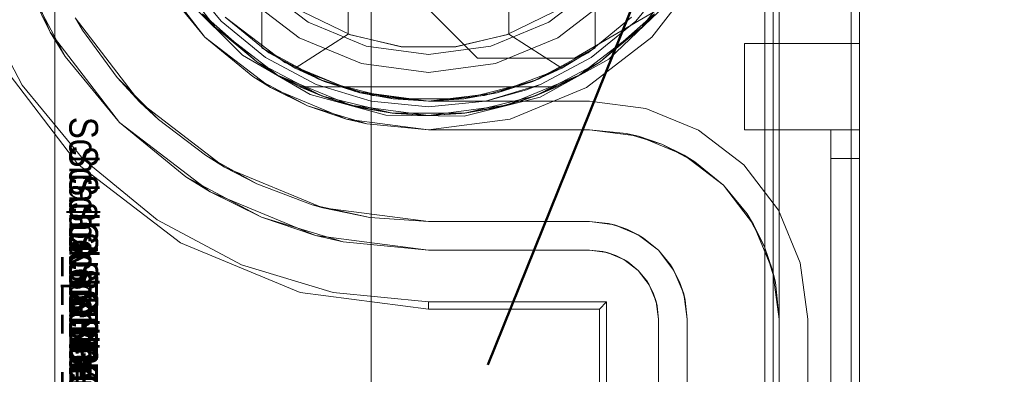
# Model space of a CAD drawing. Extents: x -620 to 300, y 62 to 1112.
# Tile 39 of 226: x -431.761 to -431.418, y 223.276 to 223.4. Entities that reach past the tile are written whole.
import ezdxf

# ---------------------------------------------------------------- set-up
doc = ezdxf.new("R2010")
doc.units = 0
doc.layers.get('0').update_dxf_attribs({"lineweight": 13})
doc.layers.add('60- 61 allgemeine Ausstattung- 4 Terrassen', color=9, linetype='Continuous', lineweight=9, true_color=0x808080)
doc.layers.add('AM_6', color=2, linetype='Continuous', lineweight=35, true_color=0xffff00)
doc.layers.add('ConnectionPoints', color=7, linetype='Continuous', lineweight=50)
doc.styles.get("Standard").update_dxf_attribs({"font": 'ARIALN.TTF'})

# ---------------------------------------------------------------- blocks, each defined once
blk = doc.blocks.new('Referenz-A06CPVSGL0')
at = {"layer": '60- 61 allgemeine Ausstattung- 4 Terrassen', "color": 0}
blk.add_line((-431.63881, 211.65342), (-431.63881, 372.51342), dxfattribs=at)
blk = doc.blocks.new('Blockreferenz-A06CPVY0L0')
at = {"color": 251, "linetype": 'ByBlock', "lineweight": -2, "ltscale": 0.13, "true_color": 0x636363}
for p, q in [((-431.50175, 223.4715), (-431.50175, 220.1715)), ((-431.46887, 220.1715), (-431.46887, 223.4715)), ((-431.47175, 223.45117), (-431.47175, 220.1935)), ((-431.7505, 223.3955), (-431.76569, 223.43216)), ((-431.71413, 223.4165), (-431.69665, 223.39371)), ((-431.54108, 223.39371), (-431.5236, 223.4165)), ((-431.74525, 223.38705), (-431.7593, 223.41333)), ((-431.7593, 223.41333), (-431.7505, 223.3955)), ((-431.60175, 223.3865), (-431.62855, 223.4133)), ((-431.60175, 223.3865), (-431.62855, 223.4133)), ((-431.77593, 223.40644), (-431.76022, 223.37705)), ((-431.70284, 223.40681), (-431.68356, 223.38752)), ((-431.5364, 223.4049), (-431.56807, 223.3865)), ((-431.5364, 223.4049), (-431.56807, 223.3865)), ((-431.55612, 223.38606), (-431.5364, 223.4049)), ((-431.66887, 223.38489), (-431.68958, 223.40078)), ((-431.68958, 223.40078), (-431.66887, 223.38489)), ((-431.7505, 223.3955), (-431.74525, 223.38705)), ((-431.72635, 223.36402), (-431.7505, 223.3955)), ((-431.69665, 223.39371), (-431.67387, 223.37623)), ((-431.56387, 223.37623), (-431.54108, 223.39371)), ((-431.76828, 223.38523), (-431.74086, 223.3495)), ((-431.74525, 223.38705), (-431.72635, 223.36402)), ((-431.68356, 223.38752), (-431.65999, 223.3738)), ((-431.64475, 223.3749), (-431.66887, 223.38489)), ((-431.66887, 223.38489), (-431.64475, 223.3749)), ((-431.56807, 223.3865), (-431.60175, 223.3865)), ((-431.60175, 223.3865), (-431.60175, 223.3865)), ((-431.56807, 223.3865), (-431.60175, 223.3865)), ((-431.57999, 223.37288), (-431.55612, 223.38606)), ((-431.56807, 223.3865), (-431.56807, 223.3865)), ((-431.76022, 223.37705), (-431.73907, 223.35129)), ((-431.67387, 223.37623), (-431.64734, 223.36524)), ((-431.61887, 223.3715), (-431.64475, 223.3749)), ((-431.64475, 223.3749), (-431.61887, 223.3715)), ((-431.5904, 223.36524), (-431.56387, 223.37623)), ((-431.65999, 223.3738), (-431.63371, 223.36654)), ((-431.56287, 223.3715), (-431.61887, 223.3715)), ((-431.61887, 223.3715), (-431.56287, 223.3715)), ((-431.61887, 223.3715), (-431.61887, 223.3715)), ((-431.60644, 223.36623), (-431.57999, 223.37288)), ((-431.5432, 223.36891), (-431.56287, 223.3715)), ((-431.56287, 223.3715), (-431.5432, 223.36891)), ((-431.56287, 223.3715), (-431.56287, 223.3715)), ((-431.52487, 223.36131), (-431.5432, 223.36891)), ((-431.5432, 223.36891), (-431.52487, 223.36131)), ((-431.64734, 223.36524), (-431.61887, 223.3615)), ((-431.63371, 223.36654), (-431.60644, 223.36623)), ((-431.61887, 223.3615), (-431.5904, 223.36524)), ((-431.72635, 223.36402), (-431.70331, 223.34511)), ((-431.69487, 223.33986), (-431.72635, 223.36402)), ((-431.50913, 223.34924), (-431.52487, 223.36131)), ((-431.52487, 223.36131), (-431.50913, 223.34924)), ((-431.73907, 223.35129), (-431.71331, 223.33015)), ((-431.74086, 223.3495), (-431.70513, 223.32208)), ((-431.49705, 223.3335), (-431.50913, 223.34924)), ((-431.50913, 223.34924), (-431.49705, 223.3335)), ((-431.67703, 223.33107), (-431.70331, 223.34511)), ((-431.70331, 223.34511), (-431.69487, 223.33986)), ((-431.69487, 223.33986), (-431.67703, 223.33107)), ((-431.65821, 223.32467), (-431.69487, 223.33986)), ((-431.48946, 223.31517), (-431.49705, 223.3335)), ((-431.49705, 223.3335), (-431.48946, 223.31517)), ((-431.71331, 223.33015), (-431.68392, 223.31444)), ((-431.64852, 223.32242), (-431.67703, 223.33107)), ((-431.67703, 223.33107), (-431.65821, 223.32467)), ((-431.65821, 223.32467), (-431.64852, 223.32242)), ((-431.61887, 223.3195), (-431.65821, 223.32467)), ((-431.70513, 223.32208), (-431.66352, 223.30484)), ((-431.64852, 223.32242), (-431.61887, 223.3195)), ((-431.61887, 223.3195), (-431.56287, 223.3195)), ((-431.56287, 223.3195), (-431.61887, 223.3195)), ((-431.61887, 223.3195), (-431.61887, 223.3195)), ((-431.56287, 223.3195), (-431.55665, 223.31868)), ((-431.55818, 223.31903), (-431.56287, 223.3195)), ((-431.56287, 223.3195), (-431.55818, 223.31903)), ((-431.56287, 223.3195), (-431.56287, 223.3195)), ((-431.55665, 223.31868), (-431.55818, 223.31903)), ((-431.55818, 223.31903), (-431.55368, 223.31767)), ((-431.55368, 223.31767), (-431.55665, 223.31868)), ((-431.55665, 223.31868), (-431.55087, 223.31628)), ((-431.55087, 223.31628), (-431.55368, 223.31767)), ((-431.55368, 223.31767), (-431.54953, 223.31545)), ((-431.68392, 223.31444), (-431.65203, 223.30476)), ((-431.54953, 223.31545), (-431.55087, 223.31628)), ((-431.55087, 223.31628), (-431.5459, 223.31247)), ((-431.5459, 223.31247), (-431.54953, 223.31545)), ((-431.54953, 223.31545), (-431.5459, 223.31247)), ((-431.48687, 223.2955), (-431.48946, 223.31517)), ((-431.48946, 223.31517), (-431.48687, 223.2955)), ((-431.5459, 223.31247), (-431.54208, 223.3075)), ((-431.54291, 223.30883), (-431.5459, 223.31247)), ((-431.5459, 223.31247), (-431.54291, 223.30883)), ((-431.54208, 223.3075), (-431.54291, 223.30883)), ((-431.54291, 223.30883), (-431.54069, 223.30468)), ((-431.54208, 223.3075), (-431.53968, 223.30171)), ((-431.54069, 223.30468), (-431.54208, 223.3075)), ((-431.66352, 223.30484), (-431.61887, 223.29896)), ((-431.65203, 223.30476), (-431.61887, 223.3015)), ((-431.53968, 223.30171), (-431.54069, 223.30468)), ((-431.54069, 223.30468), (-431.53933, 223.30018)), ((-431.61887, 223.3015), (-431.55687, 223.3015)), ((-431.61887, 223.29896), (-431.61887, 223.3015)), ((-431.5594, 223.29896), (-431.55687, 223.3015)), ((-431.55687, 223.3015), (-431.55687, 220.3415)), ((-431.53933, 223.30018), (-431.53968, 223.30171)), ((-431.53968, 223.30171), (-431.53887, 223.2955)), ((-431.53887, 223.2955), (-431.53933, 223.30018)), ((-431.53933, 223.30018), (-431.53887, 223.2955)), ((-431.61887, 223.29896), (-431.5594, 223.29896)), ((-431.5594, 223.29896), (-431.5594, 220.34403)), ((-431.53887, 223.2955), (-431.53887, 220.3475)), ((-431.53887, 220.3475), (-431.53887, 223.2955)), ((-431.53887, 223.2955), (-431.53887, 223.2955)), ((-431.48687, 220.3475), (-431.48687, 223.2955)), ((-431.48687, 223.2955), (-431.48687, 220.3475)), ((-431.48687, 223.2955), (-431.48687, 223.2955))]:
    blk.add_line(p, q, dxfattribs=at)
blk = doc.blocks.new('Blockreferenz-A06CPVY2L0')
at = {"color": 0, "linetype": 'ByBlock', "lineweight": -2, "ltscale": 0.13}
for p, q in [((-431.67687, 223.39003), (-431.67687, 223.55296)), ((-431.56087, 223.55296), (-431.56087, 223.39003)), ((-431.64687, 223.54814), (-431.64687, 223.39485)), ((-431.59087, 223.39485), (-431.59087, 223.54814)), ((-431.69311, 223.39725), (-431.7098, 223.419)), ((-431.7098, 223.419), (-431.69311, 223.39725)), ((-431.52793, 223.419), (-431.54462, 223.39725)), ((-431.54462, 223.39725), (-431.52793, 223.419)), ((-431.67687, 223.4141), (-431.67687, 223.39003)), ((-431.56087, 223.39003), (-431.56087, 223.4141)), ((-431.64599, 223.39454), (-431.66254, 223.40257)), ((-431.5752, 223.40257), (-431.59174, 223.39454)), ((-431.67856, 223.38512), (-431.69752, 223.40193)), ((-431.69752, 223.40193), (-431.69311, 223.39725)), ((-431.69752, 223.40193), (-431.69311, 223.39725)), ((-431.69752, 223.40193), (-431.67856, 223.38512)), ((-431.54022, 223.40193), (-431.55917, 223.38512)), ((-431.55917, 223.38512), (-431.54022, 223.40193)), ((-431.54462, 223.39725), (-431.54022, 223.40193)), ((-431.54462, 223.39725), (-431.54022, 223.40193)), ((-431.69311, 223.39725), (-431.67856, 223.38512)), ((-431.67137, 223.38056), (-431.69311, 223.39725)), ((-431.69311, 223.39725), (-431.67856, 223.38512)), ((-431.69311, 223.39725), (-431.67137, 223.38056)), ((-431.54462, 223.39725), (-431.56637, 223.38056)), ((-431.56637, 223.38056), (-431.54462, 223.39725)), ((-431.55917, 223.38512), (-431.54462, 223.39725)), ((-431.55917, 223.38512), (-431.54462, 223.39725)), ((-431.64687, 223.39485), (-431.66527, 223.38291)), ((-431.62837, 223.39045), (-431.64687, 223.39485)), ((-431.62806, 223.39042), (-431.64599, 223.39454)), ((-431.59174, 223.39454), (-431.60967, 223.39042)), ((-431.59087, 223.39485), (-431.60936, 223.39045)), ((-431.57247, 223.38291), (-431.59087, 223.39485)), ((-431.67687, 223.39003), (-431.66527, 223.38291)), ((-431.65514, 223.37831), (-431.67687, 223.39003)), ((-431.66527, 223.38291), (-431.67687, 223.39003)), ((-431.67687, 223.39003), (-431.67687, 223.39003)), ((-431.60936, 223.39045), (-431.62837, 223.39045)), ((-431.60967, 223.39042), (-431.62806, 223.39042)), ((-431.56087, 223.39003), (-431.58259, 223.37831)), ((-431.57247, 223.38291), (-431.56087, 223.39003)), ((-431.56087, 223.39003), (-431.57247, 223.38291)), ((-431.56087, 223.39003), (-431.56087, 223.39003)), ((-431.67856, 223.38512), (-431.67137, 223.38056)), ((-431.65613, 223.37333), (-431.67856, 223.38512)), ((-431.67856, 223.38512), (-431.67137, 223.38056)), ((-431.67856, 223.38512), (-431.65613, 223.37333)), ((-431.55917, 223.38512), (-431.5816, 223.37333)), ((-431.5816, 223.37333), (-431.55917, 223.38512)), ((-431.56637, 223.38056), (-431.55917, 223.38512)), ((-431.56637, 223.38056), (-431.55917, 223.38512)), ((-431.66527, 223.38291), (-431.65514, 223.37831)), ((-431.66527, 223.38291), (-431.64276, 223.37439)), ((-431.59497, 223.37439), (-431.57247, 223.38291)), ((-431.58259, 223.37831), (-431.57247, 223.38291)), ((-431.67137, 223.38056), (-431.66359, 223.3765)), ((-431.64604, 223.37007), (-431.67137, 223.38056)), ((-431.67137, 223.38056), (-431.65613, 223.37333)), ((-431.67137, 223.38056), (-431.64604, 223.37007)), ((-431.63121, 223.37226), (-431.65514, 223.37831)), ((-431.65514, 223.37831), (-431.64276, 223.37439)), ((-431.58259, 223.37831), (-431.60652, 223.37226)), ((-431.59497, 223.37439), (-431.58259, 223.37831)), ((-431.56637, 223.38056), (-431.59169, 223.37007)), ((-431.59169, 223.37007), (-431.56637, 223.38056)), ((-431.5816, 223.37333), (-431.56637, 223.38056)), ((-431.57414, 223.3765), (-431.56637, 223.38056)), ((-431.66359, 223.3765), (-431.65613, 223.37333)), ((-431.66359, 223.3765), (-431.65289, 223.37216)), ((-431.57414, 223.3765), (-431.66359, 223.3765)), ((-431.66359, 223.3765), (-431.66359, 223.3765)), ((-431.66359, 223.3765), (-431.65289, 223.37216)), ((-431.57414, 223.3765), (-431.66359, 223.3765)), ((-431.58484, 223.37216), (-431.57414, 223.3765)), ((-431.58484, 223.37216), (-431.57414, 223.3765)), ((-431.5816, 223.37333), (-431.57414, 223.3765)), ((-431.57414, 223.3765), (-431.57414, 223.3765)), ((-431.65613, 223.37333), (-431.65289, 223.37216)), ((-431.63153, 223.36726), (-431.65613, 223.37333)), ((-431.65613, 223.37333), (-431.64604, 223.37007)), ((-431.65613, 223.37333), (-431.63153, 223.36726)), ((-431.65289, 223.37216), (-431.64986, 223.37131)), ((-431.65289, 223.37216), (-431.64604, 223.37007)), ((-431.64178, 223.36903), (-431.65289, 223.37216)), ((-431.64986, 223.37131), (-431.64428, 223.36973)), ((-431.64276, 223.37439), (-431.63121, 223.37226)), ((-431.64276, 223.37439), (-431.61887, 223.3715)), ((-431.60652, 223.37226), (-431.63121, 223.37226)), ((-431.63121, 223.37226), (-431.61887, 223.3715)), ((-431.61887, 223.3715), (-431.59497, 223.37439)), ((-431.61887, 223.3715), (-431.60652, 223.37226)), ((-431.60652, 223.37226), (-431.59497, 223.37439)), ((-431.5816, 223.37333), (-431.6062, 223.36726)), ((-431.6062, 223.36726), (-431.5816, 223.37333)), ((-431.58484, 223.37216), (-431.59595, 223.36903)), ((-431.59345, 223.36973), (-431.58787, 223.37131)), ((-431.59169, 223.37007), (-431.5816, 223.37333)), ((-431.59169, 223.37007), (-431.58484, 223.37216)), ((-431.58787, 223.37131), (-431.58484, 223.37216)), ((-431.58484, 223.37216), (-431.5816, 223.37333)), ((-431.64604, 223.37007), (-431.64178, 223.36903)), ((-431.61887, 223.3665), (-431.64604, 223.37007)), ((-431.64604, 223.37007), (-431.63153, 223.36726)), ((-431.64604, 223.37007), (-431.61887, 223.3665)), ((-431.64428, 223.36973), (-431.64178, 223.36903)), ((-431.64178, 223.36903), (-431.63153, 223.36726)), ((-431.64178, 223.36903), (-431.63039, 223.36713)), ((-431.64178, 223.36903), (-431.63039, 223.36713)), ((-431.59169, 223.37007), (-431.61887, 223.3665)), ((-431.61887, 223.3665), (-431.59169, 223.37007)), ((-431.60734, 223.36713), (-431.59595, 223.36903)), ((-431.60734, 223.36713), (-431.59595, 223.36903)), ((-431.6062, 223.36726), (-431.59169, 223.37007)), ((-431.6062, 223.36726), (-431.59595, 223.36903)), ((-431.59595, 223.36903), (-431.59169, 223.37007)), ((-431.59595, 223.36903), (-431.59345, 223.36973)), ((-431.63153, 223.36726), (-431.63039, 223.36713)), ((-431.6062, 223.36726), (-431.63153, 223.36726)), ((-431.63153, 223.36726), (-431.61887, 223.3665)), ((-431.63153, 223.36726), (-431.6062, 223.36726)), ((-431.63039, 223.36713), (-431.61887, 223.3665)), ((-431.63039, 223.36713), (-431.61887, 223.3665)), ((-431.61887, 223.3665), (-431.6062, 223.36726)), ((-431.61887, 223.3665), (-431.60734, 223.36713)), ((-431.61887, 223.3665), (-431.60734, 223.36713)), ((-431.60734, 223.36713), (-431.6062, 223.36726))]:
    blk.add_line(p, q, dxfattribs=at)
at = {"layer": 'AM_6', "char_height": 0.01, "attachment_point": 1, "rotation": 270}
for s, insert in [('{\\fArial Narrow;Schraube_TK34mm-schwarz}', (-431.73387, 223.36598)), ('{\\fArial Narrow;Schraube_TK34mm-schwarz}', (-431.73387, 223.35598)), ('{\\fArial Narrow;Schraube_TK34mm-schwarz}', (-431.73387, 223.34598)), ('{\\fArial Narrow;$CNSORDERNO.}', (-431.73387, 223.33608)), ('{\\fArial Narrow;Schraube_TK34mm-schwarz}', (-431.73387, 223.32598)), ('{\\fArial Narrow;Spelsberg}', (-431.73387, 223.31598)), ('{\\fArial Narrow;Schraube_TK34mm-schwarz}', (-431.73387, 223.30598)), ('{\\fArial Narrow;SPELSBERG}', (-431.73387, 223.29598)), ('{\\fArial Narrow;1}', (-431.73387, 223.28528))]:
    blk.add_mtext(s, dxfattribs=dict(at, insert=insert))
blk = doc.blocks.new('Blockreferenz-A06CPVY8L0')
at = {"color": 9, "linetype": 'ByBlock', "lineweight": -2, "ltscale": 0.13, "true_color": 0xc1c9c4}
for p, q in [((-431.49887, 223.4715), (-431.49887, 222.1215)), ((-431.49687, 223.4715), (-431.49687, 220.1715)), ((-431.49687, 223.2955), (-431.49687, 223.4715)), ((-431.46887, 220.1715), (-431.46887, 223.4715)), ((-431.46887, 220.1715), (-431.46887, 223.4715)), ((-431.69665, 223.39371), (-431.71413, 223.4165)), ((-431.74887, 223.2015), (-431.74887, 223.41436)), ((-431.74887, 223.41436), (-431.74887, 223.39623)), ((-431.70368, 223.41483), (-431.69099, 223.39937)), ((-431.69099, 223.39937), (-431.70368, 223.41483)), ((-431.67809, 223.41227), (-431.66075, 223.39896)), ((-431.66075, 223.39896), (-431.67809, 223.41227)), ((-431.57699, 223.39896), (-431.55964, 223.41227)), ((-431.55964, 223.41227), (-431.57699, 223.39896)), ((-431.54674, 223.39937), (-431.53406, 223.41483)), ((-431.53406, 223.41483), (-431.54674, 223.39937)), ((-431.71033, 223.41038), (-431.69665, 223.39371)), ((-431.68251, 223.40786), (-431.66387, 223.39355)), ((-431.68251, 223.40786), (-431.66387, 223.39355)), ((-431.57387, 223.39355), (-431.55523, 223.40786)), ((-431.57387, 223.39355), (-431.55523, 223.40786)), ((-431.71928, 223.37109), (-431.74184, 223.4005)), ((-431.74176, 223.40035), (-431.73928, 223.39623)), ((-431.69099, 223.39937), (-431.67553, 223.38669)), ((-431.67553, 223.38669), (-431.69099, 223.39937)), ((-431.68958, 223.40078), (-431.67442, 223.38835)), ((-431.66075, 223.39896), (-431.64054, 223.39059)), ((-431.64054, 223.39059), (-431.66075, 223.39896)), ((-431.59719, 223.39059), (-431.57699, 223.39896)), ((-431.57699, 223.39896), (-431.59719, 223.39059)), ((-431.56331, 223.38835), (-431.54816, 223.40078)), ((-431.5622, 223.38669), (-431.54674, 223.39937)), ((-431.54674, 223.39937), (-431.5622, 223.38669)), ((-431.74887, 223.39623), (-431.74887, 223.2015)), ((-431.73928, 223.39623), (-431.72718, 223.37966)), ((-431.67387, 223.37623), (-431.69665, 223.39371)), ((-431.69665, 223.39371), (-431.67998, 223.38003)), ((-431.66387, 223.39355), (-431.64216, 223.38456)), ((-431.66387, 223.39355), (-431.64216, 223.38456)), ((-431.59557, 223.38456), (-431.57387, 223.39355)), ((-431.59557, 223.38456), (-431.57387, 223.39355)), ((-431.67442, 223.38835), (-431.65713, 223.37911)), ((-431.64054, 223.39059), (-431.61887, 223.38774)), ((-431.61887, 223.38774), (-431.64054, 223.39059)), ((-431.61887, 223.38774), (-431.59719, 223.39059)), ((-431.59719, 223.39059), (-431.61887, 223.38774)), ((-431.5806, 223.37911), (-431.56331, 223.38835)), ((-431.50887, 223.3915), (-431.50887, 223.39047)), ((-431.46887, 223.3915), (-431.50887, 223.3915)), ((-431.50887, 223.3915), (-431.50887, 223.39047)), ((-431.50887, 223.3915), (-431.50887, 223.3915)), ((-431.46887, 223.3915), (-431.50887, 223.3915)), ((-431.50887, 223.39047), (-431.50887, 223.38748)), ((-431.50887, 223.39047), (-431.50887, 223.38748)), ((-431.46887, 223.39047), (-431.46887, 223.3915)), ((-431.46887, 223.3915), (-431.46887, 223.3915)), ((-431.46887, 223.3915), (-431.46887, 223.39047)), ((-431.46887, 223.38748), (-431.46887, 223.39047)), ((-431.46887, 223.39047), (-431.46887, 223.38748)), ((-431.67553, 223.38669), (-431.6579, 223.37726)), ((-431.6579, 223.37726), (-431.67553, 223.38669)), ((-431.57983, 223.37726), (-431.5622, 223.38669)), ((-431.5622, 223.38669), (-431.57983, 223.37726)), ((-431.50887, 223.38748), (-431.50887, 223.38271)), ((-431.50887, 223.38748), (-431.50887, 223.38271)), ((-431.46887, 223.38271), (-431.46887, 223.38748)), ((-431.46887, 223.38748), (-431.46887, 223.38271)), ((-431.64216, 223.38456), (-431.61887, 223.3815)), ((-431.64216, 223.38456), (-431.61887, 223.3815)), ((-431.61887, 223.3815), (-431.59557, 223.38456)), ((-431.61887, 223.3815), (-431.59557, 223.38456)), ((-431.50887, 223.38271), (-431.50887, 223.3765)), ((-431.50887, 223.38271), (-431.50887, 223.3765)), ((-431.46887, 223.3765), (-431.46887, 223.38271)), ((-431.46887, 223.38271), (-431.46887, 223.3765)), ((-431.72718, 223.37966), (-431.71928, 223.37109)), ((-431.71281, 223.36502), (-431.72718, 223.37966)), ((-431.67998, 223.38003), (-431.67387, 223.37623)), ((-431.67616, 223.37799), (-431.67998, 223.38003)), ((-431.66943, 223.37439), (-431.67616, 223.37799)), ((-431.65713, 223.37911), (-431.63838, 223.37342)), ((-431.59936, 223.37342), (-431.5806, 223.37911)), ((-431.64734, 223.36524), (-431.67387, 223.37623)), ((-431.67387, 223.37623), (-431.66096, 223.36987)), ((-431.6579, 223.37726), (-431.63877, 223.37146)), ((-431.63877, 223.37146), (-431.6579, 223.37726)), ((-431.59897, 223.37146), (-431.57983, 223.37726)), ((-431.59897, 223.37146), (-431.58476, 223.37537)), ((-431.58476, 223.37537), (-431.59897, 223.37146)), ((-431.58476, 223.37537), (-431.57983, 223.37726)), ((-431.57983, 223.37726), (-431.58476, 223.37537)), ((-431.50887, 223.3765), (-431.50887, 223.36926)), ((-431.50887, 223.3765), (-431.50887, 223.36926)), ((-431.46887, 223.36926), (-431.46887, 223.3765)), ((-431.46887, 223.3765), (-431.46887, 223.36926)), ((-431.66096, 223.36987), (-431.66943, 223.37439)), ((-431.63877, 223.37146), (-431.61887, 223.3695)), ((-431.61887, 223.3695), (-431.63877, 223.37146)), ((-431.63838, 223.37342), (-431.61887, 223.3715)), ((-431.61887, 223.3715), (-431.59936, 223.37342)), ((-431.61887, 223.3695), (-431.59897, 223.37146)), ((-431.59897, 223.37146), (-431.61887, 223.3695)), ((-431.68987, 223.34852), (-431.71928, 223.37109)), ((-431.71928, 223.37109), (-431.71281, 223.36502)), ((-431.65177, 223.36708), (-431.66096, 223.36987)), ((-431.66096, 223.36987), (-431.64734, 223.36524)), ((-431.50887, 223.36926), (-431.50887, 223.3615)), ((-431.50887, 223.36926), (-431.50887, 223.3615)), ((-431.46887, 223.3615), (-431.46887, 223.36926)), ((-431.46887, 223.36926), (-431.46887, 223.3615)), ((-431.71281, 223.36502), (-431.69649, 223.35259)), ((-431.64447, 223.36487), (-431.65177, 223.36708)), ((-431.61887, 223.3615), (-431.64734, 223.36524)), ((-431.64734, 223.36524), (-431.64033, 223.36361)), ((-431.64033, 223.36361), (-431.64447, 223.36487)), ((-431.64033, 223.36361), (-431.61887, 223.3615)), ((-431.56287, 223.3615), (-431.61887, 223.3615)), ((-431.61887, 223.3615), (-431.59897, 223.3615)), ((-431.61887, 223.3615), (-431.61887, 223.3615)), ((-431.59897, 223.3615), (-431.57983, 223.3615)), ((-431.57983, 223.3615), (-431.56287, 223.3615)), ((-431.54578, 223.35925), (-431.56287, 223.3615)), ((-431.54999, 223.36023), (-431.56287, 223.3615)), ((-431.56287, 223.3615), (-431.54999, 223.36023)), ((-431.56287, 223.3615), (-431.56287, 223.3615)), ((-431.50887, 223.3615), (-431.47887, 223.3615)), ((-431.50887, 223.3615), (-431.50887, 223.3615)), ((-431.50887, 223.3615), (-431.47887, 223.3615)), ((-431.47887, 223.3615), (-431.47887, 223.3613)), ((-431.47387, 223.3615), (-431.47887, 223.3615)), ((-431.47887, 223.3615), (-431.46887, 223.3615)), ((-431.47887, 223.3615), (-431.47887, 221.8215)), ((-431.47887, 223.3615), (-431.47887, 223.3615)), ((-431.47887, 223.3615), (-431.47887, 221.8215)), ((-431.47387, 223.3615), (-431.47887, 223.3615)), ((-431.47887, 223.3615), (-431.47887, 223.3615)), ((-431.47887, 223.3615), (-431.47887, 223.3615)), ((-431.47887, 223.3615), (-431.47887, 223.3615)), ((-431.47887, 223.3615), (-431.47887, 223.3615)), ((-431.47887, 223.3615), (-431.47887, 223.3615)), ((-431.47887, 223.3613), (-431.47887, 223.3615)), ((-431.47887, 223.3615), (-431.46887, 223.3615)), ((-431.47887, 223.3613), (-431.47887, 223.36073)), ((-431.47887, 223.36073), (-431.47887, 223.3613)), ((-431.46887, 223.3615), (-431.47387, 223.3615)), ((-431.46887, 223.3615), (-431.47387, 223.3615)), ((-431.46887, 223.36115), (-431.46887, 223.3615)), ((-431.46887, 221.8215), (-431.46887, 223.3615)), ((-431.46887, 223.3615), (-431.46887, 223.3615)), ((-431.46887, 223.3615), (-431.46887, 223.36115)), ((-431.46887, 223.3615), (-431.46887, 221.8215)), ((-431.46887, 223.36016), (-431.46887, 223.36115)), ((-431.46887, 223.36115), (-431.46887, 223.36016)), ((-431.54578, 223.35925), (-431.54999, 223.36023)), ((-431.54999, 223.36023), (-431.53761, 223.35647)), ((-431.52987, 223.35265), (-431.54578, 223.35925)), ((-431.53761, 223.35647), (-431.54578, 223.35925)), ((-431.47887, 223.36073), (-431.47887, 223.35981)), ((-431.47887, 223.35981), (-431.47887, 223.36073)), ((-431.47887, 223.35981), (-431.47887, 223.35857)), ((-431.47887, 223.35857), (-431.47887, 223.35981)), ((-431.47887, 223.35857), (-431.47887, 223.35705)), ((-431.47887, 223.35705), (-431.47887, 223.35857)), ((-431.46887, 223.35857), (-431.46887, 223.36016)), ((-431.46887, 223.36016), (-431.46887, 223.35857)), ((-431.46887, 223.3565), (-431.46887, 223.35857)), ((-431.46887, 223.35857), (-431.46887, 223.3565)), ((-431.52987, 223.35265), (-431.53761, 223.35647)), ((-431.53761, 223.35647), (-431.5262, 223.35037)), ((-431.47887, 223.35705), (-431.47887, 223.35532)), ((-431.47887, 223.35532), (-431.47887, 223.35705)), ((-431.47887, 223.35532), (-431.47887, 223.35345)), ((-431.47887, 223.35345), (-431.47887, 223.35532)), ((-431.46887, 223.35408), (-431.46887, 223.3565)), ((-431.46887, 223.3565), (-431.46887, 223.35408)), ((-431.46887, 223.3515), (-431.46887, 223.35408)), ((-431.46887, 223.35408), (-431.46887, 223.3515)), ((-431.69649, 223.35259), (-431.68987, 223.34852)), ((-431.67855, 223.34265), (-431.69649, 223.35259)), ((-431.5162, 223.34216), (-431.52987, 223.35265)), ((-431.5262, 223.35037), (-431.52987, 223.35265)), ((-431.47887, 223.35345), (-431.47887, 223.3515)), ((-431.47887, 223.3515), (-431.47887, 223.35345)), ((-431.47887, 223.3515), (-431.47387, 223.3515)), ((-431.47887, 223.3515), (-431.47887, 220.2915)), ((-431.47387, 223.3515), (-431.47887, 223.3515)), ((-431.47887, 220.2915), (-431.47887, 223.3515)), ((-431.47387, 223.3515), (-431.46887, 223.3515)), ((-431.46887, 223.3515), (-431.47387, 223.3515)), ((-431.46887, 220.2915), (-431.46887, 223.3515)), ((-431.46887, 223.3515), (-431.46887, 220.2915)), ((-431.65562, 223.33433), (-431.68987, 223.34852)), ((-431.68987, 223.34852), (-431.67855, 223.34265)), ((-431.5162, 223.34216), (-431.5262, 223.35037)), ((-431.5262, 223.35037), (-431.5162, 223.34216)), ((-431.67855, 223.34265), (-431.65936, 223.33539)), ((-431.50571, 223.3285), (-431.5162, 223.34216)), ((-431.50799, 223.33216), (-431.5162, 223.34216)), ((-431.5162, 223.34216), (-431.50799, 223.33216)), ((-431.65936, 223.33539), (-431.65562, 223.33433)), ((-431.63933, 223.33098), (-431.65936, 223.33539)), ((-431.61887, 223.3295), (-431.65562, 223.33433)), ((-431.65562, 223.33433), (-431.63933, 223.33098)), ((-431.63933, 223.33098), (-431.61887, 223.3295)), ((-431.61887, 223.3295), (-431.63933, 223.33098)), ((-431.50571, 223.3285), (-431.50799, 223.33216)), ((-431.50799, 223.33216), (-431.50189, 223.32075)), ((-431.61887, 223.3295), (-431.56287, 223.3295)), ((-431.56287, 223.3295), (-431.61887, 223.3295)), ((-431.61887, 223.3295), (-431.61887, 223.3295)), ((-431.56287, 223.3295), (-431.55407, 223.32834)), ((-431.55623, 223.32884), (-431.56287, 223.3295)), ((-431.56287, 223.3295), (-431.56287, 223.3295)), ((-431.55407, 223.32834), (-431.55623, 223.32884)), ((-431.55623, 223.32884), (-431.55495, 223.32845)), ((-431.55495, 223.32845), (-431.55269, 223.32777)), ((-431.54985, 223.32691), (-431.55407, 223.32834)), ((-431.55407, 223.32834), (-431.54587, 223.32494)), ((-431.55269, 223.32777), (-431.54985, 223.32691)), ((-431.54587, 223.32494), (-431.54985, 223.32691)), ((-431.54985, 223.32691), (-431.54724, 223.32551)), ((-431.49911, 223.31258), (-431.50571, 223.3285)), ((-431.50189, 223.32075), (-431.50571, 223.3285)), ((-431.54724, 223.32551), (-431.54516, 223.3244)), ((-431.54398, 223.32377), (-431.54587, 223.32494)), ((-431.54587, 223.32494), (-431.53882, 223.31954)), ((-431.54516, 223.3244), (-431.54398, 223.32377)), ((-431.53882, 223.31954), (-431.54398, 223.32377)), ((-431.49911, 223.31258), (-431.50189, 223.32075)), ((-431.50189, 223.32075), (-431.49813, 223.30837)), ((-431.53882, 223.31954), (-431.53342, 223.3125)), ((-431.5346, 223.31439), (-431.53882, 223.31954)), ((-431.5346, 223.31439), (-431.53396, 223.3132)), ((-431.53342, 223.3125), (-431.5346, 223.31439)), ((-431.53396, 223.3132), (-431.53285, 223.31112)), ((-431.53145, 223.30851), (-431.53342, 223.3125)), ((-431.53342, 223.3125), (-431.53002, 223.3043)), ((-431.53285, 223.31112), (-431.53145, 223.30851)), ((-431.49687, 223.2955), (-431.49911, 223.31258)), ((-431.49813, 223.30837), (-431.49911, 223.31258)), ((-431.53002, 223.3043), (-431.53145, 223.30851)), ((-431.53145, 223.30851), (-431.53059, 223.30567)), ((-431.49687, 223.2955), (-431.49813, 223.30837)), ((-431.49813, 223.30837), (-431.49687, 223.2955)), ((-431.53059, 223.30567), (-431.52991, 223.30341)), ((-431.52952, 223.30213), (-431.53002, 223.3043)), ((-431.53002, 223.3043), (-431.52887, 223.2955)), ((-431.52991, 223.30341), (-431.52952, 223.30213)), ((-431.52887, 223.2955), (-431.52952, 223.30213)), ((-431.52887, 223.2955), (-431.52887, 220.3475)), ((-431.52887, 223.2315), (-431.52887, 223.2955)), ((-431.52887, 223.2955), (-431.52887, 223.2955)), ((-431.49687, 220.3475), (-431.49687, 223.2955)), ((-431.49687, 223.2955), (-431.49687, 223.2955))]:
    blk.add_line(p, q, dxfattribs=at)
blk = doc.blocks.new('Bauteilbeschriftung-A06CPVYOL0')
at = {"color": 0, "linetype": 'ByBlock', "lineweight": -2, "ltscale": 0.5}
blk.add_line((-430.51778, 225.96279), (-431.59824, 223.27962), dxfattribs=at)

msp = doc.modelspace()

# ---------------------------------------------------------------- block references
at = {"color": 8, "lineweight": 13, "ltscale": 0.13, "true_color": 0x808080}
msp.add_blockref('Referenz-A06CPVSGL0', (0, 0), dxfattribs=at)
at = {"ltscale": 0.13}
for name in ['Blockreferenz-A06CPVY0L0', 'Blockreferenz-A06CPVY8L0', 'Blockreferenz-A06CPVY2L0']:
    msp.add_blockref(name, (0, 0), dxfattribs=at)
at = {"layer": 'ConnectionPoints', "ltscale": 0.5}
msp.add_blockref('Bauteilbeschriftung-A06CPVYOL0', (0, 0), dxfattribs=at)

doc.saveas('drawing.dxf')
